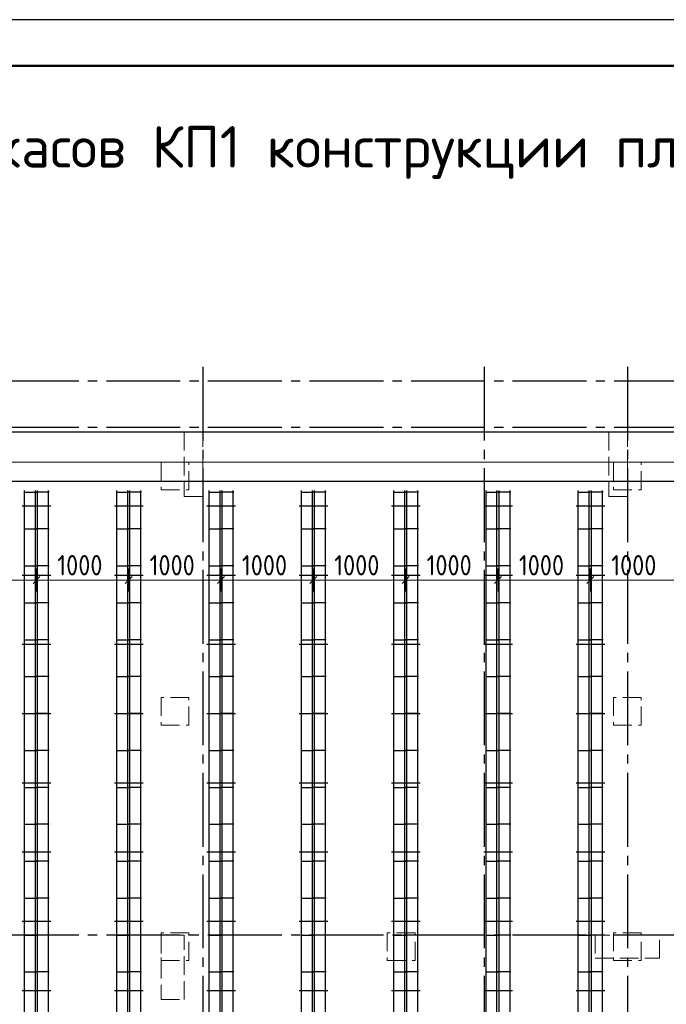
# Model space of a CAD drawing. Header units: millimetres. Extents: x 0 to 42000, y 0 to 29700.
# Tile 5 of 11: x 15218 to 22222, y 19032 to 29700. Entities that reach past the tile are written whole.
import ezdxf

# ---------------------------------------------------------------- set-up
doc = ezdxf.new("R2010")
doc.units = ezdxf.units.MM
doc.linetypes.add('______2', pattern=[270, 200, -70])
doc.linetypes.add('______5', pattern=[1100, 800, -100, 100, -100])
for name, color, linetype, lineweight in [('Standard', 7, 'Continuous', 25), ('ЖБ Пилон', 7, 'Continuous', 35), ('ЖБ Плита Фундамента верхний уровень', 7, 'Continuous', 35), ('Размерная линия_ общее', 7, 'Continuous', 13), ('Текст_ общее', 7, 'Continuous', 25), ('Фиксатор', 52, 'Continuous', 25)]:
    doc.layers.add(name, color=color, linetype=linetype, lineweight=lineweight)
doc.layers.add('Оси', color=7, linetype='______5', true_color=0x656565)
doc.styles.add('ISOCPEUR', font='txt')

msp = doc.modelspace()

# ---------------------------------------------------------------- linework, layer by layer
at = {"layer": 'Standard', "color": 7, "linetype": 'Continuous', "lineweight": 25, "transparency": 33554687}
msp.add_lwpolyline([(0, 0), (42000, 0), (42000, 29700), (0, 29700), (0, 0)], close=True, dxfattribs=at)
at = {"layer": 'Standard', "color": 7, "linetype": 'Continuous', "lineweight": 50, "transparency": 33554687}
msp.add_lwpolyline([(2000, 29200), (41500, 29200), (41500, 500), (2000, 500), (2000, 29200)], close=True, dxfattribs=at)
at = {"layer": 'Standard', "color": 7, "linetype": 'Continuous', "lineweight": 18, "transparency": 33554687}
msp.add_lwpolyline([(41500, 29200), (2000, 29200), (2000, 6500), (41500, 6500), (41500, 29200)], dxfattribs=at)
at = {"layer": 'Standard', "color": 7, "linetype": 'Continuous', "lineweight": 25, "transparency": 33554687}
msp.add_lwpolyline([(4000, 13132), (41300, 13132), (41300, 25232), (4000, 25232), (4000, 13132)], dxfattribs=at)
at = {"layer": 'Standard', "color": 7, "linetype": 'Continuous', "lineweight": 13, "transparency": 33554687}
for points in [[(4250, 13382), (41050, 13382), (41050, 25232), (4250, 25232), (4250, 13382)], [(4225, 13357), (41075, 13357), (41075, 24907), (4225, 24907), (4225, 13357)]]:
    msp.add_lwpolyline(points, dxfattribs=at)
at = {"layer": 'Standard', "color": 254, "linetype": 'Continuous', "lineweight": 25, "true_color": 0xc4c4ff, "transparency": 33554687}
msp.add_lwpolyline([(9144, 13667), (40656, 13667), (40656, 24697), (9144, 24697), (9144, 13667)], dxfattribs=at)
at = {"layer": 'ЖБ Пилон', "color": 253, "linetype": '______2', "lineweight": 13, "true_color": 0xa0a0a0, "transparency": 33554687}
for p, q in [((17200, 25232), (17000, 25232)), ((17000, 25232), (17000, 24532)), ((17200, 24532), (17200, 25232)), ((21800, 25232), (21600, 25232)), ((21600, 25232), (21600, 24532)), ((21800, 24532), (21800, 25232)), ((17050, 24907), (16750, 24907)), ((16750, 24907), (16750, 24607)), ((17050, 24607), (17050, 24907)), ((21950, 24907), (21650, 24907)), ((21650, 24907), (21650, 24607)), ((21950, 24607), (21950, 24907)), ((16750, 24607), (17050, 24607)), ((21650, 24607), (21950, 24607)), ((17000, 24532), (17200, 24532)), ((21600, 24532), (21800, 24532)), ((17050, 22357), (16750, 22357)), ((16750, 22357), (16750, 22057)), ((17050, 22057), (17050, 22357)), ((21950, 22357), (21650, 22357)), ((21650, 22357), (21650, 22057)), ((21950, 22057), (21950, 22357)), ((16750, 22057), (17050, 22057)), ((21650, 22057), (21950, 22057)), ((17050, 19807), (16750, 19807)), ((16750, 19807), (16750, 19507)), ((17000, 19782), (16750, 19782)), ((16750, 19782), (16750, 19082)), ((17000, 19082), (17000, 19782)), ((17050, 19507), (17050, 19807)), ((19500, 19807), (19200, 19807)), ((19200, 19807), (19200, 19507)), ((19500, 19507), (19500, 19807)), ((22150, 19782), (21450, 19782)), ((21450, 19782), (21450, 19532)), ((21950, 19807), (21650, 19807)), ((21650, 19807), (21650, 19507)), ((21950, 19507), (21950, 19807)), ((22150, 19532), (22150, 19782)), ((21450, 19532), (22150, 19532)), ((16750, 19507), (17050, 19507)), ((19200, 19507), (19500, 19507)), ((21650, 19507), (21950, 19507)), ((16750, 19082), (17000, 19082))]:
    msp.add_line(p, q, dxfattribs=at)
at = {"layer": 'ЖБ Плита Фундамента верхний уровень', "color": 251, "linetype": 'Continuous', "lineweight": 25, "true_color": 0x656565, "transparency": 33554687}
msp.add_line((41300, 25232), (4000, 25232), dxfattribs=at)
at = {"layer": 'Оси', "color": 8, "linetype": '______5', "lineweight": -3, "transparency": 33554687}
for p, q in [((17200, 25939), (17200, 12896)), ((20250, 25939), (20250, 12896)), ((21800, 25939), (21800, 12896)), ((41157, 25782), (3764, 25782)), ((41157, 25282), (3764, 25282)), ((41157, 19782), (3764, 19782))]:
    msp.add_line(p, q, dxfattribs=at)
at = {"layer": 'Размерная линия_ общее', "color": 251, "linetype": 'Continuous', "lineweight": -3, "true_color": 0x656565, "transparency": 33554687}
for p, q in [((15400, 23629), (15400, 23754)), ((16400, 23629), (16400, 23754)), ((17400, 23629), (17400, 23754)), ((18400, 23629), (18400, 23754)), ((19400, 23629), (19400, 23754)), ((20400, 23629), (20400, 23754)), ((21400, 23629), (21400, 23754)), ((15400, 23629), (15400, 23504)), ((16400, 23629), (16400, 23504)), ((17400, 23629), (17400, 23504)), ((18400, 23629), (18400, 23504)), ((19400, 23629), (19400, 23504)), ((20400, 23629), (20400, 23504)), ((21400, 23629), (21400, 23504))]:
    msp.add_line(p, q, dxfattribs=at)
at = {"layer": 'Размерная линия_ общее', "color": 251, "linetype": 'Continuous', "lineweight": 13, "true_color": 0x656565, "transparency": 33554687}
for p, q in [((14400, 23629), (15400, 23629)), ((15400, 23629), (16400, 23629)), ((16400, 23629), (17400, 23629)), ((17400, 23629), (18400, 23629)), ((18400, 23629), (19400, 23629)), ((19400, 23629), (20400, 23629)), ((20400, 23629), (21400, 23629)), ((21400, 23629), (22400, 23629))]:
    msp.add_line(p, q, dxfattribs=at)
at = {"layer": 'Размерная линия_ общее', "color": 251, "linetype": 'Continuous', "lineweight": 25, "true_color": 0x656565, "transparency": 33554687}
for p, q in [((15362, 23591), (15437, 23666)), ((16362, 23591), (16437, 23666)), ((17362, 23591), (17437, 23666)), ((18362, 23591), (18437, 23666)), ((19362, 23591), (19437, 23666)), ((20362, 23591), (20437, 23666)), ((21362, 23591), (21437, 23666))]:
    msp.add_line(p, q, dxfattribs=at)
at = {"layer": 'Размерная линия_ общее', "color": 251, "linetype": 'Continuous', "lineweight": -3, "true_color": 0x656565, "transparency": 33554687}
for points in [[(15400, 23629), (15400, 23646), (15400, 23646), (15400, 23646), (15400, 23646), (15400, 23646), (15400, 23646), (15400, 23646), (15400, 23646), (15400, 23646), (15400, 23646), (15400, 23646), (15400, 23646), (15400, 23646), (15400, 23646), (15400, 23646), (15400, 23646), (15400, 23646), (15400, 23646), (15400, 23646), (15400, 23646), (15400, 23646), (15400, 23646), (15400, 23646), (15400, 23646), (15400, 23646), (15400, 23646), (15400, 23646), (15400, 23646), (15400, 23646), (15400, 23646), (15400, 23646), (15400, 23646), (15400, 23646), (15400, 23646), (15400, 23646), (15400, 23646), (15400, 23646), (15400, 23646), (15400, 23646), (15400, 23646), (15400, 23646), (15400, 23646), (15400, 23646), (15400, 23646), (15400, 23646), (15400, 23646), (15400, 23646), (15400, 23646), (15400, 23646), (15400, 23646), (15400, 23646), (15400, 23646), (15400, 23698)], [(16400, 23629), (16400, 23646), (16400, 23646), (16400, 23646), (16400, 23646), (16400, 23646), (16400, 23646), (16400, 23646), (16400, 23646), (16400, 23646), (16400, 23646), (16400, 23646), (16400, 23646), (16400, 23646), (16400, 23646), (16400, 23646), (16400, 23646), (16400, 23646), (16400, 23646), (16400, 23646), (16400, 23646), (16400, 23646), (16400, 23646), (16400, 23646), (16400, 23646), (16400, 23646), (16400, 23646), (16400, 23646), (16400, 23646), (16400, 23646), (16400, 23646), (16400, 23646), (16400, 23646), (16400, 23646), (16400, 23646), (16400, 23646), (16400, 23646), (16400, 23646), (16400, 23646), (16400, 23646), (16400, 23646), (16400, 23646), (16400, 23646), (16400, 23646), (16400, 23646), (16400, 23646), (16400, 23646), (16400, 23646), (16400, 23646), (16400, 23646), (16400, 23646), (16400, 23698)], [(17400, 23629), (17400, 23646), (17400, 23646), (17400, 23646), (17400, 23646), (17400, 23646), (17400, 23646), (17400, 23646), (17400, 23646), (17400, 23646), (17400, 23646), (17400, 23646), (17400, 23646), (17400, 23646), (17400, 23646), (17400, 23646), (17400, 23646), (17400, 23646), (17400, 23646), (17400, 23646), (17400, 23646), (17400, 23646), (17400, 23646), (17400, 23646), (17400, 23646), (17400, 23646), (17400, 23646), (17400, 23646), (17400, 23646), (17400, 23646), (17400, 23646), (17400, 23646), (17400, 23646), (17400, 23646), (17400, 23646), (17400, 23646), (17400, 23646), (17400, 23646), (17400, 23646), (17400, 23646), (17400, 23646), (17400, 23646), (17400, 23646), (17400, 23646), (17400, 23646), (17400, 23646), (17400, 23646), (17400, 23646), (17400, 23646), (17400, 23698)], [(18400, 23629), (18400, 23646), (18400, 23646), (18400, 23646), (18400, 23646), (18400, 23646), (18400, 23646), (18400, 23646), (18400, 23646), (18400, 23646), (18400, 23646), (18400, 23646), (18400, 23646), (18400, 23646), (18400, 23646), (18400, 23646), (18400, 23646), (18400, 23646), (18400, 23646), (18400, 23646), (18400, 23646), (18400, 23646), (18400, 23646), (18400, 23646), (18400, 23646), (18400, 23646), (18400, 23646), (18400, 23646), (18400, 23646), (18400, 23646), (18400, 23646), (18400, 23646), (18400, 23646), (18400, 23646), (18400, 23646), (18400, 23646), (18400, 23646), (18400, 23646), (18400, 23646), (18400, 23646), (18400, 23646), (18400, 23646), (18400, 23646), (18400, 23646), (18400, 23646), (18400, 23646), (18400, 23646), (18400, 23698)], [(19400, 23629), (19400, 23646), (19400, 23646), (19400, 23646), (19400, 23646), (19400, 23646), (19400, 23646), (19400, 23646), (19400, 23646), (19400, 23646), (19400, 23646), (19400, 23646), (19400, 23646), (19400, 23646), (19400, 23646), (19400, 23646), (19400, 23646), (19400, 23646), (19400, 23646), (19400, 23646), (19400, 23646), (19400, 23646), (19400, 23646), (19400, 23646), (19400, 23646), (19400, 23646), (19400, 23646), (19400, 23646), (19400, 23646), (19400, 23646), (19400, 23646), (19400, 23646), (19400, 23646), (19400, 23646), (19400, 23646), (19400, 23646), (19400, 23646), (19400, 23646), (19400, 23646), (19400, 23646), (19400, 23646), (19400, 23646), (19400, 23646), (19400, 23646), (19400, 23646), (19400, 23698)], [(20400, 23629), (20400, 23646), (20400, 23646), (20400, 23646), (20400, 23646), (20400, 23646), (20400, 23646), (20400, 23646), (20400, 23646), (20400, 23646), (20400, 23646), (20400, 23646), (20400, 23646), (20400, 23646), (20400, 23646), (20400, 23646), (20400, 23646), (20400, 23646), (20400, 23646), (20400, 23646), (20400, 23646), (20400, 23646), (20400, 23646), (20400, 23646), (20400, 23646), (20400, 23646), (20400, 23646), (20400, 23646), (20400, 23646), (20400, 23646), (20400, 23646), (20400, 23646), (20400, 23646), (20400, 23646), (20400, 23646), (20400, 23646), (20400, 23646), (20400, 23646), (20400, 23646), (20400, 23646), (20400, 23646), (20400, 23646), (20400, 23646), (20400, 23698)], [(21400, 23629), (21400, 23646), (21400, 23646), (21400, 23646), (21400, 23646), (21400, 23646), (21400, 23646), (21400, 23646), (21400, 23646), (21400, 23646), (21400, 23646), (21400, 23646), (21400, 23646), (21400, 23646), (21400, 23646), (21400, 23646), (21400, 23646), (21400, 23646), (21400, 23646), (21400, 23646), (21400, 23646), (21400, 23646), (21400, 23646), (21400, 23646), (21400, 23646), (21400, 23646), (21400, 23646), (21400, 23646), (21400, 23646), (21400, 23646), (21400, 23646), (21400, 23646), (21400, 23646), (21400, 23646), (21400, 23646), (21400, 23646), (21400, 23646), (21400, 23646), (21400, 23646), (21400, 23646), (21400, 23646), (21400, 23698)]]:
    msp.add_lwpolyline(points, dxfattribs=at)
at = {"layer": 'Фиксатор', "color": 7, "linetype": 'Continuous', "lineweight": 25, "transparency": 33554687}
for p, q in [((15262, 24582), (15415, 24582)), ((15262, 24582), (15415, 24582)), ((15269, 13767), (15269, 24597)), ((15269, 13767), (15269, 24597)), ((15538, 24582), (15384, 24582)), ((15538, 24582), (15384, 24582)), ((15388, 13767), (15388, 24597)), ((15388, 13767), (15388, 24597)), ((15412, 13767), (15412, 24597)), ((15412, 13767), (15412, 24597)), ((15531, 13767), (15531, 24597)), ((15531, 13767), (15531, 24597)), ((16262, 24582), (16415, 24582)), ((16262, 24582), (16415, 24582)), ((16269, 13767), (16269, 24597)), ((16269, 13767), (16269, 24597)), ((16538, 24582), (16384, 24582)), ((16538, 24582), (16384, 24582)), ((16388, 13767), (16388, 24597)), ((16388, 13767), (16388, 24597)), ((16412, 13767), (16412, 24597)), ((16412, 13767), (16412, 24597)), ((16531, 13767), (16531, 24597)), ((16531, 13767), (16531, 24597)), ((17262, 24582), (17415, 24582)), ((17262, 24582), (17415, 24582)), ((17269, 13767), (17269, 24597)), ((17269, 13767), (17269, 24597)), ((17538, 24582), (17384, 24582)), ((17538, 24582), (17384, 24582)), ((17388, 13767), (17388, 24597)), ((17388, 13767), (17388, 24597)), ((17412, 13767), (17412, 24597)), ((17412, 13767), (17412, 24597)), ((17531, 13767), (17531, 24597)), ((17531, 13767), (17531, 24597)), ((18262, 24582), (18415, 24582)), ((18262, 24582), (18415, 24582)), ((18269, 13767), (18269, 24597)), ((18269, 13767), (18269, 24597)), ((18538, 24582), (18384, 24582)), ((18538, 24582), (18384, 24582)), ((18388, 13767), (18388, 24597)), ((18388, 13767), (18388, 24597)), ((18412, 13767), (18412, 24597)), ((18412, 13767), (18412, 24597)), ((18531, 13767), (18531, 24597)), ((18531, 13767), (18531, 24597)), ((19262, 24582), (19415, 24582)), ((19262, 24582), (19415, 24582)), ((19269, 13767), (19269, 24597)), ((19269, 13767), (19269, 24597)), ((19538, 24582), (19384, 24582)), ((19538, 24582), (19384, 24582)), ((19388, 13767), (19388, 24597)), ((19388, 13767), (19388, 24597)), ((19412, 13767), (19412, 24597)), ((19412, 13767), (19412, 24597)), ((19531, 13767), (19531, 24597)), ((19531, 13767), (19531, 24597)), ((20262, 24582), (20415, 24582)), ((20262, 24582), (20415, 24582)), ((20269, 13767), (20269, 24597)), ((20269, 13767), (20269, 24597)), ((20538, 24582), (20384, 24582)), ((20538, 24582), (20384, 24582)), ((20388, 13767), (20388, 24597)), ((20388, 13767), (20388, 24597)), ((20412, 13767), (20412, 24597)), ((20412, 13767), (20412, 24597)), ((20531, 13767), (20531, 24597)), ((20531, 13767), (20531, 24597)), ((21262, 24582), (21415, 24582)), ((21262, 24582), (21415, 24582)), ((21269, 13767), (21269, 24597)), ((21269, 13767), (21269, 24597)), ((21538, 24582), (21384, 24582)), ((21538, 24582), (21384, 24582)), ((21388, 13767), (21388, 24597)), ((21388, 13767), (21388, 24597)), ((21412, 13767), (21412, 24597)), ((21412, 13767), (21412, 24597)), ((21531, 13767), (21531, 24597)), ((21531, 13767), (21531, 24597)), ((15244, 24432), (15556, 24432)), ((15244, 24432), (15556, 24432)), ((16244, 24432), (16556, 24432)), ((16244, 24432), (16556, 24432)), ((17244, 24432), (17556, 24432)), ((17244, 24432), (17556, 24432)), ((18244, 24432), (18556, 24432)), ((18244, 24432), (18556, 24432)), ((19244, 24432), (19556, 24432)), ((19244, 24432), (19556, 24432)), ((20244, 24432), (20556, 24432)), ((20244, 24432), (20556, 24432)), ((21244, 24432), (21556, 24432)), ((21244, 24432), (21556, 24432)), ((15262, 24182), (15415, 24182)), ((15262, 24182), (15415, 24182)), ((15538, 24182), (15384, 24182)), ((15538, 24182), (15384, 24182)), ((16262, 24182), (16415, 24182)), ((16262, 24182), (16415, 24182)), ((16538, 24182), (16384, 24182)), ((16538, 24182), (16384, 24182)), ((17262, 24182), (17415, 24182)), ((17262, 24182), (17415, 24182)), ((17538, 24182), (17384, 24182)), ((17538, 24182), (17384, 24182)), ((18262, 24182), (18415, 24182)), ((18262, 24182), (18415, 24182)), ((18538, 24182), (18384, 24182)), ((18538, 24182), (18384, 24182)), ((19262, 24182), (19415, 24182)), ((19262, 24182), (19415, 24182)), ((19538, 24182), (19384, 24182)), ((19538, 24182), (19384, 24182)), ((20262, 24182), (20415, 24182)), ((20262, 24182), (20415, 24182)), ((20538, 24182), (20384, 24182)), ((20538, 24182), (20384, 24182)), ((21262, 24182), (21415, 24182)), ((21262, 24182), (21415, 24182)), ((21538, 24182), (21384, 24182)), ((21538, 24182), (21384, 24182)), ((15262, 23782), (15415, 23782)), ((15262, 23782), (15415, 23782)), ((15538, 23782), (15384, 23782)), ((15538, 23782), (15384, 23782)), ((16262, 23782), (16415, 23782)), ((16262, 23782), (16415, 23782)), ((16538, 23782), (16384, 23782)), ((16538, 23782), (16384, 23782)), ((17262, 23782), (17415, 23782)), ((17262, 23782), (17415, 23782)), ((17538, 23782), (17384, 23782)), ((17538, 23782), (17384, 23782)), ((18262, 23782), (18415, 23782)), ((18262, 23782), (18415, 23782)), ((18538, 23782), (18384, 23782)), ((18538, 23782), (18384, 23782)), ((19262, 23782), (19415, 23782)), ((19262, 23782), (19415, 23782)), ((19538, 23782), (19384, 23782)), ((19538, 23782), (19384, 23782)), ((20262, 23782), (20415, 23782)), ((20262, 23782), (20415, 23782)), ((20538, 23782), (20384, 23782)), ((20538, 23782), (20384, 23782)), ((21262, 23782), (21415, 23782)), ((21262, 23782), (21415, 23782)), ((21538, 23782), (21384, 23782)), ((21538, 23782), (21384, 23782)), ((15244, 23682), (15556, 23682)), ((15244, 23682), (15556, 23682)), ((16244, 23682), (16556, 23682)), ((16244, 23682), (16556, 23682)), ((17244, 23682), (17556, 23682)), ((17244, 23682), (17556, 23682)), ((18244, 23682), (18556, 23682)), ((18244, 23682), (18556, 23682)), ((19244, 23682), (19556, 23682)), ((19244, 23682), (19556, 23682)), ((20244, 23682), (20556, 23682)), ((20244, 23682), (20556, 23682)), ((21244, 23682), (21556, 23682)), ((21244, 23682), (21556, 23682)), ((15262, 23382), (15415, 23382)), ((15262, 23382), (15415, 23382)), ((15538, 23382), (15384, 23382)), ((15538, 23382), (15384, 23382)), ((16262, 23382), (16415, 23382)), ((16262, 23382), (16415, 23382)), ((16538, 23382), (16384, 23382)), ((16538, 23382), (16384, 23382)), ((17262, 23382), (17415, 23382)), ((17262, 23382), (17415, 23382)), ((17538, 23382), (17384, 23382)), ((17538, 23382), (17384, 23382)), ((18262, 23382), (18415, 23382)), ((18262, 23382), (18415, 23382)), ((18538, 23382), (18384, 23382)), ((18538, 23382), (18384, 23382)), ((19262, 23382), (19415, 23382)), ((19262, 23382), (19415, 23382)), ((19538, 23382), (19384, 23382)), ((19538, 23382), (19384, 23382)), ((20262, 23382), (20415, 23382)), ((20262, 23382), (20415, 23382)), ((20538, 23382), (20384, 23382)), ((20538, 23382), (20384, 23382)), ((21262, 23382), (21415, 23382)), ((21262, 23382), (21415, 23382)), ((21538, 23382), (21384, 23382)), ((21538, 23382), (21384, 23382)), ((15262, 22982), (15415, 22982)), ((15262, 22982), (15415, 22982)), ((15538, 22982), (15384, 22982)), ((15538, 22982), (15384, 22982)), ((16262, 22982), (16415, 22982)), ((16262, 22982), (16415, 22982)), ((16538, 22982), (16384, 22982)), ((16538, 22982), (16384, 22982)), ((17262, 22982), (17415, 22982)), ((17262, 22982), (17415, 22982)), ((17538, 22982), (17384, 22982)), ((17538, 22982), (17384, 22982)), ((18262, 22982), (18415, 22982)), ((18262, 22982), (18415, 22982)), ((18538, 22982), (18384, 22982)), ((18538, 22982), (18384, 22982)), ((19262, 22982), (19415, 22982)), ((19262, 22982), (19415, 22982)), ((19538, 22982), (19384, 22982)), ((19538, 22982), (19384, 22982)), ((20262, 22982), (20415, 22982)), ((20262, 22982), (20415, 22982)), ((20538, 22982), (20384, 22982)), ((20538, 22982), (20384, 22982)), ((21262, 22982), (21415, 22982)), ((21262, 22982), (21415, 22982)), ((21538, 22982), (21384, 22982)), ((21538, 22982), (21384, 22982)), ((15244, 22932), (15556, 22932)), ((15244, 22932), (15556, 22932)), ((16244, 22932), (16556, 22932)), ((16244, 22932), (16556, 22932)), ((17244, 22932), (17556, 22932)), ((17244, 22932), (17556, 22932)), ((18244, 22932), (18556, 22932)), ((18244, 22932), (18556, 22932)), ((19244, 22932), (19556, 22932)), ((19244, 22932), (19556, 22932)), ((20244, 22932), (20556, 22932)), ((20244, 22932), (20556, 22932)), ((21244, 22932), (21556, 22932)), ((21244, 22932), (21556, 22932)), ((15262, 22582), (15415, 22582)), ((15262, 22582), (15415, 22582)), ((15538, 22582), (15384, 22582)), ((15538, 22582), (15384, 22582)), ((16262, 22582), (16415, 22582)), ((16262, 22582), (16415, 22582)), ((16538, 22582), (16384, 22582)), ((16538, 22582), (16384, 22582)), ((17262, 22582), (17415, 22582)), ((17262, 22582), (17415, 22582)), ((17538, 22582), (17384, 22582)), ((17538, 22582), (17384, 22582)), ((18262, 22582), (18415, 22582)), ((18262, 22582), (18415, 22582)), ((18538, 22582), (18384, 22582)), ((18538, 22582), (18384, 22582)), ((19262, 22582), (19415, 22582)), ((19262, 22582), (19415, 22582)), ((19538, 22582), (19384, 22582)), ((19538, 22582), (19384, 22582)), ((20262, 22582), (20415, 22582)), ((20262, 22582), (20415, 22582)), ((20538, 22582), (20384, 22582)), ((20538, 22582), (20384, 22582)), ((21262, 22582), (21415, 22582)), ((21262, 22582), (21415, 22582)), ((21538, 22582), (21384, 22582)), ((21538, 22582), (21384, 22582)), ((15244, 22182), (15556, 22182)), ((15244, 22182), (15556, 22182)), ((15262, 22182), (15415, 22182)), ((15262, 22182), (15415, 22182)), ((15538, 22182), (15384, 22182)), ((15538, 22182), (15384, 22182)), ((16244, 22182), (16556, 22182)), ((16244, 22182), (16556, 22182)), ((16262, 22182), (16415, 22182)), ((16262, 22182), (16415, 22182)), ((16538, 22182), (16384, 22182)), ((16538, 22182), (16384, 22182)), ((17244, 22182), (17556, 22182)), ((17244, 22182), (17556, 22182)), ((17262, 22182), (17415, 22182)), ((17262, 22182), (17415, 22182)), ((17538, 22182), (17384, 22182)), ((17538, 22182), (17384, 22182)), ((18244, 22182), (18556, 22182)), ((18244, 22182), (18556, 22182)), ((18262, 22182), (18415, 22182)), ((18262, 22182), (18415, 22182)), ((18538, 22182), (18384, 22182)), ((18538, 22182), (18384, 22182)), ((19244, 22182), (19556, 22182)), ((19244, 22182), (19556, 22182)), ((19262, 22182), (19415, 22182)), ((19262, 22182), (19415, 22182)), ((19538, 22182), (19384, 22182)), ((19538, 22182), (19384, 22182)), ((20244, 22182), (20556, 22182)), ((20244, 22182), (20556, 22182)), ((20262, 22182), (20415, 22182)), ((20262, 22182), (20415, 22182)), ((20538, 22182), (20384, 22182)), ((20538, 22182), (20384, 22182)), ((21244, 22182), (21556, 22182)), ((21244, 22182), (21556, 22182)), ((21262, 22182), (21415, 22182)), ((21262, 22182), (21415, 22182)), ((21538, 22182), (21384, 22182)), ((21538, 22182), (21384, 22182)), ((15262, 21782), (15415, 21782)), ((15262, 21782), (15415, 21782)), ((15538, 21782), (15384, 21782)), ((15538, 21782), (15384, 21782)), ((16262, 21782), (16415, 21782)), ((16262, 21782), (16415, 21782)), ((16538, 21782), (16384, 21782)), ((16538, 21782), (16384, 21782)), ((17262, 21782), (17415, 21782)), ((17262, 21782), (17415, 21782)), ((17538, 21782), (17384, 21782)), ((17538, 21782), (17384, 21782)), ((18262, 21782), (18415, 21782)), ((18262, 21782), (18415, 21782)), ((18538, 21782), (18384, 21782)), ((18538, 21782), (18384, 21782)), ((19262, 21782), (19415, 21782)), ((19262, 21782), (19415, 21782)), ((19538, 21782), (19384, 21782)), ((19538, 21782), (19384, 21782)), ((20262, 21782), (20415, 21782)), ((20262, 21782), (20415, 21782)), ((20538, 21782), (20384, 21782)), ((20538, 21782), (20384, 21782)), ((21262, 21782), (21415, 21782)), ((21262, 21782), (21415, 21782)), ((21538, 21782), (21384, 21782)), ((21538, 21782), (21384, 21782)), ((15244, 21432), (15556, 21432)), ((15244, 21432), (15556, 21432)), ((15262, 21382), (15415, 21382)), ((15262, 21382), (15415, 21382)), ((15538, 21382), (15384, 21382)), ((15538, 21382), (15384, 21382)), ((16244, 21432), (16556, 21432)), ((16244, 21432), (16556, 21432)), ((16262, 21382), (16415, 21382)), ((16262, 21382), (16415, 21382)), ((16538, 21382), (16384, 21382)), ((16538, 21382), (16384, 21382)), ((17244, 21432), (17556, 21432)), ((17244, 21432), (17556, 21432)), ((17262, 21382), (17415, 21382)), ((17262, 21382), (17415, 21382)), ((17538, 21382), (17384, 21382)), ((17538, 21382), (17384, 21382)), ((18244, 21432), (18556, 21432)), ((18244, 21432), (18556, 21432)), ((18262, 21382), (18415, 21382)), ((18262, 21382), (18415, 21382)), ((18538, 21382), (18384, 21382)), ((18538, 21382), (18384, 21382)), ((19244, 21432), (19556, 21432)), ((19244, 21432), (19556, 21432)), ((19262, 21382), (19415, 21382)), ((19262, 21382), (19415, 21382)), ((19538, 21382), (19384, 21382)), ((19538, 21382), (19384, 21382)), ((20244, 21432), (20556, 21432)), ((20244, 21432), (20556, 21432)), ((20262, 21382), (20415, 21382)), ((20262, 21382), (20415, 21382)), ((20538, 21382), (20384, 21382)), ((20538, 21382), (20384, 21382)), ((21244, 21432), (21556, 21432)), ((21244, 21432), (21556, 21432)), ((21262, 21382), (21415, 21382)), ((21262, 21382), (21415, 21382)), ((21538, 21382), (21384, 21382)), ((21538, 21382), (21384, 21382)), ((15262, 20982), (15415, 20982)), ((15262, 20982), (15415, 20982)), ((15538, 20982), (15384, 20982)), ((15538, 20982), (15384, 20982)), ((16262, 20982), (16415, 20982)), ((16262, 20982), (16415, 20982)), ((16538, 20982), (16384, 20982)), ((16538, 20982), (16384, 20982)), ((17262, 20982), (17415, 20982)), ((17262, 20982), (17415, 20982)), ((17538, 20982), (17384, 20982)), ((17538, 20982), (17384, 20982)), ((18262, 20982), (18415, 20982)), ((18262, 20982), (18415, 20982)), ((18538, 20982), (18384, 20982)), ((18538, 20982), (18384, 20982)), ((19262, 20982), (19415, 20982)), ((19262, 20982), (19415, 20982)), ((19538, 20982), (19384, 20982)), ((19538, 20982), (19384, 20982)), ((20262, 20982), (20415, 20982)), ((20262, 20982), (20415, 20982)), ((20538, 20982), (20384, 20982)), ((20538, 20982), (20384, 20982)), ((21262, 20982), (21415, 20982)), ((21262, 20982), (21415, 20982)), ((21538, 20982), (21384, 20982)), ((21538, 20982), (21384, 20982)), ((15244, 20682), (15556, 20682)), ((15244, 20682), (15556, 20682)), ((16244, 20682), (16556, 20682)), ((16244, 20682), (16556, 20682)), ((17244, 20682), (17556, 20682)), ((17244, 20682), (17556, 20682)), ((18244, 20682), (18556, 20682)), ((18244, 20682), (18556, 20682)), ((19244, 20682), (19556, 20682)), ((19244, 20682), (19556, 20682)), ((20244, 20682), (20556, 20682)), ((20244, 20682), (20556, 20682)), ((21244, 20682), (21556, 20682)), ((21244, 20682), (21556, 20682)), ((15262, 20582), (15415, 20582)), ((15262, 20582), (15415, 20582)), ((15538, 20582), (15384, 20582)), ((15538, 20582), (15384, 20582)), ((16262, 20582), (16415, 20582)), ((16262, 20582), (16415, 20582)), ((16538, 20582), (16384, 20582)), ((16538, 20582), (16384, 20582)), ((17262, 20582), (17415, 20582)), ((17262, 20582), (17415, 20582)), ((17538, 20582), (17384, 20582)), ((17538, 20582), (17384, 20582)), ((18262, 20582), (18415, 20582)), ((18262, 20582), (18415, 20582)), ((18538, 20582), (18384, 20582)), ((18538, 20582), (18384, 20582)), ((19262, 20582), (19415, 20582)), ((19262, 20582), (19415, 20582)), ((19538, 20582), (19384, 20582)), ((19538, 20582), (19384, 20582)), ((20262, 20582), (20415, 20582)), ((20262, 20582), (20415, 20582)), ((20538, 20582), (20384, 20582)), ((20538, 20582), (20384, 20582)), ((21262, 20582), (21415, 20582)), ((21262, 20582), (21415, 20582)), ((21538, 20582), (21384, 20582)), ((21538, 20582), (21384, 20582)), ((15262, 20182), (15415, 20182)), ((15262, 20182), (15415, 20182)), ((15538, 20182), (15384, 20182)), ((15538, 20182), (15384, 20182)), ((16262, 20182), (16415, 20182)), ((16262, 20182), (16415, 20182)), ((16538, 20182), (16384, 20182)), ((16538, 20182), (16384, 20182)), ((17262, 20182), (17415, 20182)), ((17262, 20182), (17415, 20182)), ((17538, 20182), (17384, 20182)), ((17538, 20182), (17384, 20182)), ((18262, 20182), (18415, 20182)), ((18262, 20182), (18415, 20182)), ((18538, 20182), (18384, 20182)), ((18538, 20182), (18384, 20182)), ((19262, 20182), (19415, 20182)), ((19262, 20182), (19415, 20182)), ((19538, 20182), (19384, 20182)), ((19538, 20182), (19384, 20182)), ((20262, 20182), (20415, 20182)), ((20262, 20182), (20415, 20182)), ((20538, 20182), (20384, 20182)), ((20538, 20182), (20384, 20182)), ((21262, 20182), (21415, 20182)), ((21262, 20182), (21415, 20182)), ((21538, 20182), (21384, 20182)), ((21538, 20182), (21384, 20182)), ((15244, 19932), (15556, 19932)), ((15244, 19932), (15556, 19932)), ((16244, 19932), (16556, 19932)), ((16244, 19932), (16556, 19932)), ((17244, 19932), (17556, 19932)), ((17244, 19932), (17556, 19932)), ((18244, 19932), (18556, 19932)), ((18244, 19932), (18556, 19932)), ((19244, 19932), (19556, 19932)), ((19244, 19932), (19556, 19932)), ((20244, 19932), (20556, 19932)), ((20244, 19932), (20556, 19932)), ((21244, 19932), (21556, 19932)), ((21244, 19932), (21556, 19932)), ((15262, 19782), (15415, 19782)), ((15262, 19782), (15415, 19782)), ((15538, 19782), (15384, 19782)), ((15538, 19782), (15384, 19782)), ((16262, 19782), (16415, 19782)), ((16262, 19782), (16415, 19782)), ((16538, 19782), (16384, 19782)), ((16538, 19782), (16384, 19782)), ((17262, 19782), (17415, 19782)), ((17262, 19782), (17415, 19782)), ((17538, 19782), (17384, 19782)), ((17538, 19782), (17384, 19782)), ((18262, 19782), (18415, 19782)), ((18262, 19782), (18415, 19782)), ((18538, 19782), (18384, 19782)), ((18538, 19782), (18384, 19782)), ((19262, 19782), (19415, 19782)), ((19262, 19782), (19415, 19782)), ((19538, 19782), (19384, 19782)), ((19538, 19782), (19384, 19782)), ((20262, 19782), (20415, 19782)), ((20262, 19782), (20415, 19782)), ((20538, 19782), (20384, 19782)), ((20538, 19782), (20384, 19782)), ((21262, 19782), (21415, 19782)), ((21262, 19782), (21415, 19782)), ((21538, 19782), (21384, 19782)), ((21538, 19782), (21384, 19782)), ((15262, 19382), (15415, 19382)), ((15262, 19382), (15415, 19382)), ((15538, 19382), (15384, 19382)), ((15538, 19382), (15384, 19382)), ((16262, 19382), (16415, 19382)), ((16262, 19382), (16415, 19382)), ((16538, 19382), (16384, 19382)), ((16538, 19382), (16384, 19382)), ((17262, 19382), (17415, 19382)), ((17262, 19382), (17415, 19382)), ((17538, 19382), (17384, 19382)), ((17538, 19382), (17384, 19382)), ((18262, 19382), (18415, 19382)), ((18262, 19382), (18415, 19382)), ((18538, 19382), (18384, 19382)), ((18538, 19382), (18384, 19382)), ((19262, 19382), (19415, 19382)), ((19262, 19382), (19415, 19382)), ((19538, 19382), (19384, 19382)), ((19538, 19382), (19384, 19382)), ((20262, 19382), (20415, 19382)), ((20262, 19382), (20415, 19382)), ((20538, 19382), (20384, 19382)), ((20538, 19382), (20384, 19382)), ((21262, 19382), (21415, 19382)), ((21262, 19382), (21415, 19382)), ((21538, 19382), (21384, 19382)), ((21538, 19382), (21384, 19382)), ((15244, 19182), (15556, 19182)), ((15244, 19182), (15556, 19182)), ((16244, 19182), (16556, 19182)), ((16244, 19182), (16556, 19182)), ((17244, 19182), (17556, 19182)), ((17244, 19182), (17556, 19182)), ((18244, 19182), (18556, 19182)), ((18244, 19182), (18556, 19182)), ((19244, 19182), (19556, 19182)), ((19244, 19182), (19556, 19182)), ((20244, 19182), (20556, 19182)), ((20244, 19182), (20556, 19182)), ((21244, 19182), (21556, 19182)), ((21244, 19182), (21556, 19182))]:
    msp.add_line(p, q, dxfattribs=at)

# ---------------------------------------------------------------- texts
at = {"layer": 'Размерная линия_ общее', "color": 251, "linetype": 'Continuous', "lineweight": 25, "true_color": 0x656565, "transparency": 33554687, "char_height": 220, "width": 666.9, "attachment_point": 7, "style": 'ISOCPEUR'}
for insert in [(15625, 23679), (16625, 23679), (17625, 23679), (18625, 23679), (19625, 23679), (20625, 23679), (21625, 23679)]:
    msp.add_mtext('\\W0.87;1000', dxfattribs=dict(at, insert=insert))
at = {"layer": 'Текст_ общее', "color": 7, "linetype": 'Continuous', "lineweight": 50, "transparency": 33554687, "insert": (3000, 27975), "char_height": 450, "width": 27591.29, "attachment_point": 7, "style": 'ISOCPEUR'}
msp.add_mtext('\\W0.99;Схема расположения поддерживающих каркасов КП1 конструкции плиты ростверка в осях 2-13', dxfattribs=at)

doc.saveas('drawing.dxf')
